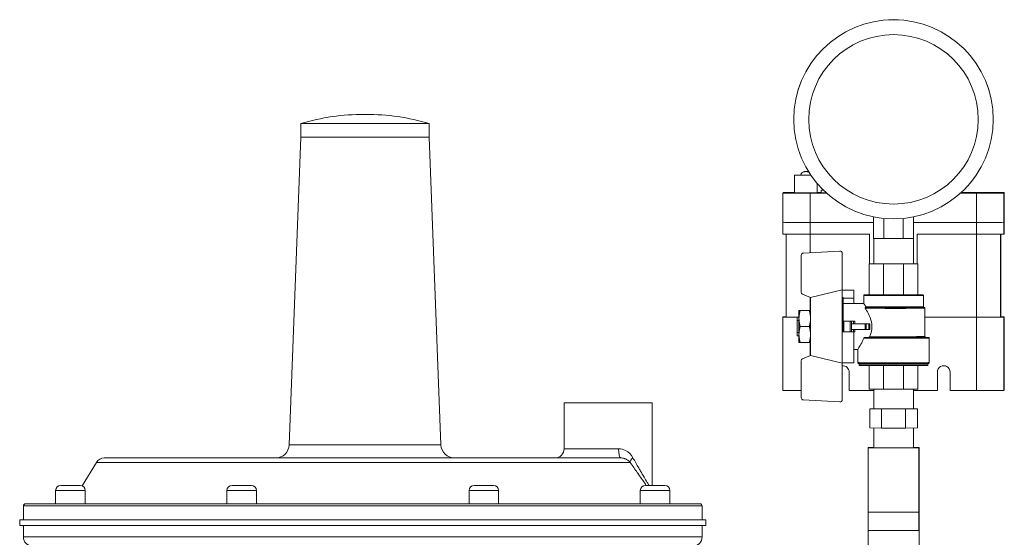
# Model space of a CAD drawing. Extents: x 0 to 796, y 0 to 496.
# Tile 21 of 222: x 93.36 to 106.1, y 311.46 to 318.17. Entities that reach past the tile are written whole.
import ezdxf

# ---------------------------------------------------------------- set-up
doc = ezdxf.new("R2010")
doc.units = 0
doc.header["$LTSCALE"] = 12
doc.header["$MEASUREMENT"] = 0
doc.layers.get('0').update_dxf_attribs({"linetype": 'CONTINUOUS'})
doc.layers.add('X', color=1, linetype='CONTINUOUS')

# ---------------------------------------------------------------- blocks, each defined once
blk = doc.blocks.new('GASTRAIN')
at = {"layer": 'X', "lineweight": 13}
for p, q in [((51.515, 296.202), (51.497, 296.202)), ((50.675, 296.084), (52.336, 296.084)), ((50.675, 295.906), (50.675, 296.084)), ((52.336, 295.906), (52.336, 296.084)), ((57.053, 296.137), (57.053, 296.138)), ((59.633, 296.137), (59.633, 296.138)), ((50.675, 295.906), (50.525, 291.924)), ((52.336, 295.906), (50.675, 295.906)), ((52.336, 295.906), (52.487, 291.924)), ((57.063, 295.185), (57.063, 295.416)), ((57.355, 295.185), (57.355, 295.308)), ((56.915, 295.188), (56.911, 295.183)), ((56.911, 295.183), (56.911, 294.804)), ((57.266, 295.183), (57.266, 294.803)), ((57.266, 295.183), (57.475, 295.183)), ((57.408, 295.189), (57.355, 295.189)), ((57.408, 295.185), (57.408, 295.221)), ((59.211, 295.183), (59.415, 295.183)), ((59.421, 295.189), (59.218, 295.189)), ((59.415, 295.183), (59.415, 294.803)), ((59.772, 295.183), (59.776, 295.188)), ((59.772, 295.183), (59.772, 294.804)), ((59.776, 295.188), (59.776, 294.808)), ((59.776, 295.188), (59.776, 294.808)), ((56.911, 294.804), (56.911, 294.652)), ((57.266, 294.803), (58.086, 294.803)), ((57.266, 294.803), (57.266, 294.651)), ((57.266, 294.803), (58.086, 294.803)), ((58.086, 294.873), (58.086, 294.593)), ((58.219, 294.853), (58.219, 294.593)), ((58.468, 294.853), (58.468, 294.593)), ((58.601, 294.873), (58.601, 294.593)), ((58.601, 294.803), (59.415, 294.803)), ((58.601, 294.803), (59.415, 294.803)), ((59.415, 294.803), (59.415, 294.651)), ((59.772, 294.804), (59.776, 294.808)), ((59.772, 294.804), (59.776, 294.808)), ((59.772, 294.804), (59.772, 294.652)), ((59.776, 294.808), (59.776, 294.656)), ((59.776, 294.808), (59.776, 294.656)), ((56.953, 294.652), (56.953, 293.576)), ((57.266, 294.651), (57.266, 294.411)), ((57.266, 294.651), (58.033, 294.651)), ((58.033, 294.651), (58.033, 294.267)), ((58.647, 294.651), (58.647, 294.267)), ((58.647, 294.651), (58.647, 294.267)), ((58.647, 294.651), (59.415, 294.651)), ((59.415, 294.651), (59.415, 293.576)), ((59.729, 294.652), (59.729, 293.576)), ((59.733, 294.652), (59.733, 293.581)), ((59.733, 294.652), (59.733, 293.581)), ((59.772, 294.652), (59.776, 294.656)), ((58.087, 294.593), (58.087, 294.267)), ((58.219, 294.593), (58.468, 294.593)), ((58.6, 294.593), (58.6, 294.267)), ((57.649, 294.432), (57.176, 294.406)), ((57.176, 294.406), (57.649, 294.432)), ((57.176, 294.406), (57.176, 294.406)), ((57.649, 294.432), (57.649, 294.432)), ((57.68, 293.929), (57.68, 294.403)), ((57.68, 294.403), (57.68, 294.403)), ((57.148, 294.376), (57.148, 294.377)), ((57.148, 294.376), (57.148, 293.9)), ((58.087, 294.267), (58.028, 294.267)), ((58.028, 294.267), (58.213, 294.266)), ((58.028, 293.865), (58.028, 294.267)), ((58.028, 294.267), (58.028, 294.267)), ((58.213, 294.266), (58.474, 294.266)), ((58.213, 293.865), (58.213, 294.266)), ((58.474, 294.266), (58.659, 294.267)), ((58.474, 293.865), (58.474, 294.266)), ((58.659, 294.267), (58.6, 294.267)), ((58.659, 294.267), (58.659, 294.267)), ((58.659, 293.865), (58.659, 294.267)), ((57.269, 293.83), (57.68, 293.929)), ((57.68, 293.929), (57.68, 293.384)), ((57.68, 293.925), (57.831, 293.925)), ((57.831, 293.925), (57.831, 293.823)), ((57.166, 293.873), (57.269, 293.83)), ((57.266, 293.831), (57.266, 293.663)), ((57.269, 293.83), (57.269, 293.08)), ((57.692, 293.83), (57.68, 293.83)), ((57.692, 293.83), (57.692, 293.384)), ((57.831, 293.823), (57.692, 293.823)), ((57.831, 293.823), (57.831, 293.752)), ((57.957, 293.752), (57.957, 293.856)), ((58.213, 293.865), (58.028, 293.865)), ((58.474, 293.865), (58.213, 293.865)), ((58.659, 293.865), (58.474, 293.865)), ((58.73, 293.71), (58.73, 293.856)), ((57.12, 293.663), (57.12, 293.559)), ((57.135, 293.663), (57.254, 293.663)), ((57.135, 293.663), (57.254, 293.663)), ((57.692, 293.752), (57.957, 293.752)), ((57.984, 293.7), (57.982, 293.7)), ((58.75, 293.324), (58.75, 293.691)), ((56.911, 293.576), (56.915, 293.581)), ((56.911, 292.645), (56.911, 293.576)), ((57.097, 293.574), (57.097, 293.533)), ((57.12, 293.574), (57.097, 293.574)), ((57.097, 293.377), (57.097, 293.533)), ((57.097, 293.533), (57.12, 293.533)), ((57.12, 293.559), (57.12, 293.351)), ((57.841, 293.525), (57.7, 293.525)), ((57.7, 293.525), (57.7, 293.524)), ((57.7, 293.524), (57.784, 293.524)), ((57.7, 293.384), (57.7, 293.524)), ((57.784, 293.384), (57.784, 293.524)), ((57.798, 293.524), (57.827, 293.525)), ((57.798, 293.49), (57.798, 293.524)), ((57.827, 293.49), (57.827, 293.525)), ((57.841, 293.49), (57.841, 293.525)), ((58.75, 293.576), (59.415, 293.576)), ((59.415, 293.576), (58.75, 293.576)), ((59.415, 292.626), (59.415, 293.576)), ((59.729, 293.576), (59.733, 293.581)), ((59.776, 293.581), (59.772, 293.576)), ((59.772, 292.646), (59.772, 293.576)), ((59.776, 292.65), (59.776, 293.581)), ((59.776, 292.65), (59.776, 293.581)), ((57.12, 293.377), (57.097, 293.377)), ((57.097, 293.377), (57.097, 293.336)), ((57.135, 293.455), (57.254, 293.455)), ((57.692, 293.384), (57.68, 293.384)), ((57.831, 293.384), (57.68, 293.384)), ((57.68, 293.384), (57.68, 292.985)), ((57.692, 293.384), (57.7, 293.384)), ((57.784, 293.384), (57.7, 293.384)), ((57.798, 293.49), (57.976, 293.49)), ((57.798, 293.418), (57.798, 293.49)), ((57.798, 293.49), (57.827, 293.49)), ((57.976, 293.418), (57.798, 293.418)), ((57.798, 293.384), (57.798, 293.418)), ((57.827, 293.384), (57.798, 293.384)), ((57.813, 293.384), (57.831, 293.384)), ((57.827, 293.384), (57.827, 293.418)), ((57.831, 293.384), (57.831, 293.384)), ((57.831, 293.384), (57.831, 292.985)), ((58.037, 293.49), (57.841, 293.49)), ((57.841, 293.384), (57.841, 293.418)), ((57.976, 293.418), (57.976, 293.49)), ((57.989, 293.49), (58.023, 293.49)), ((57.989, 293.418), (57.989, 293.49)), ((58.023, 293.418), (57.989, 293.418)), ((58.023, 293.418), (58.023, 293.49)), ((58.037, 293.454), (58.037, 293.49)), ((58.037, 293.418), (58.037, 293.454)), ((57.12, 293.336), (57.097, 293.336)), ((57.12, 293.351), (57.12, 293.247)), ((57.135, 293.247), (57.254, 293.247)), ((57.266, 293.079), (57.266, 293.247)), ((58.018, 293.314), (57.974, 293.314)), ((58.805, 292.987), (58.805, 293.305)), ((57.831, 293.158), (57.881, 293.158)), ((57.881, 292.987), (57.881, 293.158)), ((59.772, 293.162), (59.775, 293.165)), ((59.772, 292.68), (59.772, 293.162)), ((59.775, 293.165), (59.776, 292.684)), ((57.148, 293.01), (57.148, 292.533)), ((57.148, 293.01), (57.148, 293.01)), ((57.269, 293.08), (57.166, 293.037)), ((57.166, 293.037), (57.269, 293.08)), ((57.166, 293.037), (57.166, 293.037)), ((57.68, 292.98), (57.269, 293.08)), ((57.269, 293.08), (57.269, 293.08)), ((57.269, 293.08), (57.68, 292.98)), ((57.68, 292.985), (57.831, 292.985)), ((57.68, 292.985), (57.68, 292.98)), ((57.68, 292.507), (57.68, 292.98)), ((57.68, 292.98), (57.68, 292.98)), ((57.77, 292.864), (57.77, 292.626)), ((57.9, 292.977), (57.9, 292.958)), ((58.028, 292.948), (58.028, 292.643)), ((58.213, 292.948), (58.213, 292.642)), ((58.474, 292.948), (58.474, 292.642)), ((58.659, 292.948), (58.659, 292.643)), ((58.787, 292.977), (58.787, 292.958)), ((58.911, 292.626), (58.911, 292.864)), ((58.911, 292.864), (58.911, 292.627)), ((58.911, 292.864), (58.911, 292.864)), ((59.076, 292.864), (59.076, 292.626)), ((58.087, 292.626), (57.77, 292.626)), ((58.213, 292.642), (58.028, 292.643)), ((58.087, 292.388), (58.087, 292.643)), ((58.474, 292.642), (58.213, 292.642)), ((58.659, 292.643), (58.474, 292.642)), ((58.6, 292.388), (58.6, 292.643)), ((58.911, 292.626), (58.6, 292.626)), ((58.911, 292.627), (58.911, 292.626)), ((59.415, 292.626), (59.076, 292.626)), ((59.77, 292.632), (59.77, 292.632)), ((59.776, 292.684), (59.772, 292.684)), ((57.176, 292.504), (57.649, 292.478)), ((54.081, 292.465), (55.22, 292.465)), ((54.081, 291.872), (54.081, 292.465)), ((55.22, 291.397), (55.22, 292.465)), ((58.087, 292.391), (58.035, 292.391)), ((58.035, 292.388), (58.035, 292.391)), ((58.035, 292.391), (58.087, 292.391)), ((58.188, 292.387), (58.035, 292.388)), ((58.035, 292.141), (58.035, 292.388)), ((58.035, 292.388), (58.087, 292.388)), ((58.497, 292.387), (58.188, 292.387)), ((58.188, 292.14), (58.188, 292.387)), ((58.652, 292.388), (58.497, 292.387)), ((58.497, 292.14), (58.497, 292.387)), ((58.6, 292.391), (58.652, 292.391)), ((58.652, 292.391), (58.6, 292.391)), ((58.6, 292.388), (58.652, 292.388)), ((58.652, 292.388), (58.652, 292.391)), ((58.652, 292.141), (58.652, 292.388)), ((58.035, 292.141), (58.188, 292.14)), ((58.087, 292.141), (58.087, 291.885)), ((58.188, 292.14), (58.497, 292.14)), ((58.497, 292.14), (58.652, 292.141)), ((58.6, 292.141), (58.6, 291.885)), ((50.525, 291.924), (52.487, 291.924)), ((54.081, 291.872), (54.785, 291.872)), ((58.087, 291.89), (58.013, 291.89)), ((58.013, 291.89), (58.013, 291.888)), ((58.013, 291.888), (58.087, 291.888)), ((58.013, 291.888), (58.013, 291.478)), ((58.014, 291.885), (58.014, 291.886)), ((58.014, 291.886), (58.087, 291.886)), ((58.014, 291.885), (58.014, 291.049)), ((58.672, 291.885), (58.014, 291.885)), ((58.673, 291.89), (58.6, 291.89)), ((58.6, 291.888), (58.673, 291.888)), ((58.6, 291.886), (58.672, 291.886)), ((58.672, 291.886), (58.672, 291.885)), ((58.672, 291.049), (58.672, 291.885)), ((58.673, 291.888), (58.673, 291.89)), ((58.673, 291.888), (58.673, 291.478)), ((54.813, 291.753), (48.132, 291.753)), ((48.03, 291.695), (47.847, 291.391)), ((54.937, 291.695), (48.03, 291.695)), ((58.013, 291.478), (58.014, 291.478)), ((58.013, 291.478), (58.013, 291.477)), ((58.013, 291.477), (58.014, 291.477)), ((58.013, 290.814), (58.013, 291.477)), ((58.672, 291.478), (58.673, 291.478)), ((58.672, 291.477), (58.673, 291.477)), ((58.673, 291.478), (58.673, 291.477)), ((58.673, 291.477), (58.673, 290.814)), ((47.569, 291.397), (47.819, 291.397)), ((49.785, 291.397), (50.034, 291.397)), ((52.918, 291.397), (53.167, 291.397)), ((55.133, 291.397), (55.383, 291.397)), ((47.886, 291.33), (47.503, 291.33)), ((47.503, 291.16), (47.503, 291.33)), ((47.886, 291.16), (47.886, 291.33)), ((50.101, 291.33), (49.718, 291.33)), ((49.718, 291.16), (49.718, 291.33)), ((50.101, 291.16), (50.101, 291.33)), ((53.234, 291.33), (52.851, 291.33)), ((52.851, 291.16), (52.851, 291.33)), ((53.234, 291.16), (53.234, 291.33)), ((55.449, 291.33), (55.067, 291.33)), ((55.067, 291.16), (55.067, 291.33)), ((55.449, 291.16), (55.449, 291.33)), ((55.866, 291.131), (47.086, 291.131)), ((47.086, 291.131), (47.086, 290.952)), ((47.114, 291.16), (55.838, 291.16)), ((55.866, 291.131), (55.866, 290.952)), ((55.915, 290.952), (47.038, 290.952)), ((47.038, 290.952), (47.038, 290.878)), ((55.915, 290.952), (55.915, 290.878)), ((58.672, 291.049), (58.014, 291.049)), ((58.014, 290.812), (58.014, 291.049)), ((58.672, 291.049), (58.672, 290.812)), ((55.915, 290.878), (47.038, 290.878)), ((47.086, 290.878), (47.086, 290.73)), ((55.866, 290.878), (55.866, 290.73)), ((47.086, 290.73), (55.866, 290.73)), ((58.014, 290.814), (58.013, 290.814)), ((58.013, 290.814), (58.013, 290.405)), ((58.014, 290.812), (58.672, 290.812)), ((58.673, 290.814), (58.672, 290.814)), ((58.673, 290.814), (58.673, 290.405))]:
    blk.add_line(p, q, dxfattribs=at)
for centre, radius, start, end in [((51.497, 293.297), 2.905, 90, 106.4331), ((51.515, 293.297), 2.905, 73.5669, 90), ((51.515, 293.297), 2.905, 73.5669, 90), ((50.347, 291.931), 0.178, 270, 357.8402), ((52.664, 291.931), 0.178, 182.1598, 270), ((53.962, 291.872), 0.119, 270, 360), ((48.132, 291.634), 0.119, 90, 149.0362), ((47.569, 291.33), 0.0664, 90, 180), ((47.819, 291.33), 0.0664, 360, 90), ((49.785, 291.33), 0.0664, 90, 180), ((50.034, 291.33), 0.0664, 360, 90), ((52.918, 291.33), 0.0664, 90, 180), ((53.167, 291.33), 0.0664, 360, 90), ((55.133, 291.33), 0.0664, 90, 180), ((55.383, 291.33), 0.0664, 360, 90), ((47.114, 291.131), 0.0285, 90, 180), ((55.838, 291.131), 0.0285, 0, 90), ((47.205, 290.73), 0.119, 180, 270), ((55.748, 290.73), 0.119, 270, 0)]:
    blk.add_arc(centre, radius, start, end, dxfattribs=at)
at = {"layer": 'X', "lineweight": 13, "extrusion": (0, 0, -1)}
for centre, major_axis, ratio, start_param, end_param in [((58.343, 296.138), (-1.29, 0), 0.999998, 0, 1.570796), ((58.343, 296.137), (-1.29, 0), 0.999998, -4.712389, 1.570796), ((58.343, 296.138), (1.29, 0), 0.999998, -1.570796, 0), ((58.343, 296.137), (-1.097, 0), 0.999998, -4.712389, 1.570796), ((58.343, 296.137), (1.097, 0), 0.999998, 0.000057, 3.141536), ((57.209, 295.416), (-0.146, 0), 0.002092, 0.002092, 1.085335), ((57.209, 295.416), (-0.146, 0), 0.002092, -2.031126, 0.002092), ((57.209, 295.416), (-0.1, 0), 0.002092, 0.002092, 0.82107), ((57.209, 295.416), (-0.1, 0), 0.002092, -2.275356, 0.002092), ((57.199, 295.4), (-0.0598, 0), 0.999998, 0.254134, 1.570796), ((57.209, 295.185), (0.146, 0), 0.002092, 0, 3.141593), ((57.98, 295.221), (-0.572, 0), 0.002092, -0.310768, 0.306547), ((57.98, 295.185), (-0.572, 0), 0.002092, -0.483373, 0), ((57.178, 294.377), (-0.0294, 0), 0.999998, 0, 1.515051), ((57.65, 294.403), (0.0294, 0), 0.999998, -1.626542, 0), ((58.343, 294.267), (-0.256, 0), 0.002092, -1.570796, 0), ((58.343, 294.267), (0.256, 0), 0.002092, 0, 1.570796), ((58.343, 293.866), (0.377, 0), 0.002092, -0.578047, 3.719639), ((58.343, 293.7), (0.398, 0), 0.002092, -0.870569, 2.709157), ((58.343, 293.71), (0.386, 0), 0.002092, 0, 2.737871), ((58.343, 293.7), (0.398, 0), 0.002092, -2.676723, -2.271023), ((57.267, 293.576), (-0.356, 0), 0.002092, -1.145755, 0.002092), ((57.271, 293.581), (-0.356, 0), 0.002092, 0.002092, 0.466487), ((57.841, 293.525), (-0.0142, 0), 0.002092, 0.224867, 1.570796), ((59.416, 293.576), (0.356, 0), 0.002092, 0.002092, 1.572888), ((59.42, 293.581), (0.356, 0), 0.002092, -0.493831, 0.002092), ((57.784, 293.384), (0.0142, 0), 0.002092, 0.224867, 1.570796), ((57.841, 293.49), (-0.0142, 0), 0.002092, 0.224867, 1.570796), ((57.976, 293.418), (0.0142, 0), 0.002092, 0.278216, 1.570796), ((58.037, 293.49), (-0.0142, 0), 0.002092, 0.278216, 1.570796), ((58.343, 293.314), (0.452, 0), 0.002092, -0.414196, 2.526487), ((58.343, 293.324), (0.407, 0), 0.002092, 0, 2.430069), ((57.178, 293.01), (-0.0294, 0), 0.999998, 0, 1.175446), ((57.687, 292.864), (0.0584, -0.0584), 0.999996, -2.446533, -0.785397), ((58.343, 292.987), (0.462, 0), 0.002092, 0, 3.141593), ((58.343, 292.958), (-0.444, 0), 0.002092, -1.570796, 0), ((58.343, 292.958), (0.444, 0), 0.002092, 0, 1.570796), ((58.993, 292.864), (-0.0584, 0.0584), 0.999996, -0.785397, 2.356196), ((57.267, 292.627), (-0.356, 0), 0.002092, -1.231994, -0.177263), ((59.416, 292.627), (0.356, 0), 0.002092, 0.181447, 1.572888), ((59.771, 292.746), (0, -0.119), 0.002092, -0.984886, -0.566817), ((59.776, 292.75), (0, 0.119), 0.002092, -2.578959, -2.160891), ((58.343, 292.388), (0.256, 0), 0.002092, 0, 3.141593)]:
    blk.add_ellipse(centre, major_axis=major_axis, ratio=ratio, start_param=start_param, end_param=end_param, dxfattribs=at)
blk.add_ellipse((57.209, 295.46), major_axis=(-0.0104, 0), ratio=0.002092, dxfattribs=at)
at = {"layer": 'X', "lineweight": 13}
for centre, major_axis, ratio, start_param, end_param in [((57.267, 295.183), (-0.356, 0), 0.002092, -0.002092, 1.568704), ((57.271, 295.188), (-0.356, 0), 0.002092, -0.946599, -0.002092), ((59.416, 295.183), (0.356, 0), 0.002092, -1.572888, -0.002092), ((59.42, 295.188), (0.356, 0), 0.002092, -0.002092, 1.568704), ((57.267, 294.804), (-0.356, 0), 0.002092, 0, 1.568704), ((57.267, 294.804), (-0.356, 0), 0.002092, 0, 1.568704), ((59.416, 294.804), (0.356, 0), 0.002092, -1.572888, -0.002092), ((59.416, 294.804), (0.356, 0), 0.002092, -1.572888, -0.002092), ((57.267, 294.652), (-0.356, 0), 0.002092, 0, 1.568704), ((59.416, 294.652), (0.356, 0), 0.002092, -1.572888, -0.002092), ((58.343, 294.594), (0.286, 0), 0.002092, -2.691329, -2.02106), ((58.343, 294.594), (0.286, 0), 0.002092, -1.120532, -0.450264), ((57.178, 294.376), (-0.0294, 0), 0.999998, -1.515051, 0), ((57.65, 294.403), (0.0294, 0), 0.999998, 0, 1.626542), ((57.178, 293.9), (-0.0294, 0), 0.999998, 0, 1.175446), ((58.343, 293.856), (-0.386, 0), 0.002092, 0, 3.141593), ((58.343, 293.691), (0.407, 0), 0.002092, -2.684115, 0), ((58.343, 293.7), (0.396, 0), 0.002092, -2.706942, 0.866521), ((58.343, 293.7), (-0.396, 0), 0.002092, -0.866521, -0.455111), ((57.267, 293.576), (-0.313, 0), 0.002092, 0, 1.083419), ((57.784, 293.524), (0.0142, 0), 0.002092, -1.570796, -0.224867), ((59.416, 293.576), (0.313, 0), 0.002092, -1.572888, -0.002092), ((57.841, 293.384), (-0.0142, 0), 0.002092, -1.570796, -0.224867), ((57.976, 293.49), (0.0142, 0), 0.002092, -1.570796, -0.278216), ((58.037, 293.418), (-0.0142, 0), 0.002092, -1.570796, -0.278216), ((58.343, 293.305), (0.462, 0), 0.002092, -2.554924, 0), ((58.343, 293.314), (0.417, 0), 0.002092, -2.464748, 0.068476), ((57.178, 293.01), (-0.0294, 0), 0.999998, -1.175446, 0), ((58.994, 292.864), (-0.0584, 0.0584), 0.999996, 0.002619, 0.785397), ((57.178, 292.533), (-0.0294, 0), 0.999998, 0, 1.515051), ((57.65, 292.507), (0.0294, 0), 0.999998, -1.626542, 0), ((54.813, 291.872), (0, -0.119), 0.235422, -1.570796, 0)]:
    blk.add_ellipse(centre, major_axis=major_axis, ratio=ratio, start_param=start_param, end_param=end_param, dxfattribs=at)
for points, knots in [([(57.141, 295.415), (57.141, 295.417), (57.142, 295.418), (57.144, 295.426), (57.147, 295.431), (57.155, 295.441), (57.159, 295.446), (57.17, 295.453), (57.176, 295.456), (57.185, 295.459), (57.188, 295.459), (57.193, 295.46), (57.194, 295.46), (57.196, 295.46), (57.196, 295.46), (57.197, 295.46), (57.197, 295.46), (57.197, 295.46), (57.197, 295.46), (57.198, 295.46), (57.198, 295.46), (57.198, 295.46), (57.198, 295.46), (57.199, 295.46), (57.199, 295.46), (57.201, 295.46), (57.201, 295.46), (57.203, 295.46), (57.204, 295.46), (57.206, 295.46), (57.207, 295.46), (57.21, 295.46), (57.211, 295.46), (57.213, 295.46), (57.214, 295.46), (57.216, 295.46), (57.217, 295.46), (57.218, 295.46), (57.219, 295.46), (57.22, 295.46), (57.22, 295.46), (57.22, 295.46), (57.22, 295.46), (57.22, 295.46), (57.221, 295.46), (57.221, 295.46), (57.222, 295.46), (57.222, 295.46), (57.222, 295.46), (57.224, 295.46), (57.224, 295.46), (57.228, 295.46), (57.23, 295.459), (57.238, 295.458), (57.244, 295.455), (57.25, 295.452), (57.25, 295.452), (57.25, 295.452)], [0.0151219, 0.0151219, 0.0151219, 0.0151219, 0.0193938, 0.0193938, 0.0384364, 0.0384364, 0.0574915, 0.0574915, 0.0765462, 0.0765462, 0.0859804, 0.0859804, 0.0904415, 0.0904415, 0.0915418, 0.0915418, 0.0921091, 0.0921091, 0.0926176, 0.0926176, 0.0935953, 0.0935953, 0.0945537, 0.0945537, 0.0974283, 0.0974283, 0.1006212, 0.1006212, 0.1043436, 0.1043436, 0.1078026, 0.1078026, 0.1112162, 0.1112162, 0.1146252, 0.1146252, 0.1180607, 0.1180607, 0.121605, 0.121605, 0.1227338, 0.1227338, 0.1235821, 0.1235821, 0.1244431, 0.1244431, 0.125417, 0.125417, 0.1263763, 0.1263763, 0.1288556, 0.1288556, 0.1362967, 0.1362967, 0.154172, 0.154172, 0.1555806, 0.1555806, 0.1555806, 0.1555806]), ([(57.957, 293.856), (57.957, 293.857), (57.957, 293.858), (57.958, 293.86), (57.958, 293.861), (57.959, 293.863), (57.96, 293.863), (57.961, 293.864), (57.962, 293.864), (57.962, 293.865), (57.963, 293.865), (57.963, 293.865), (57.964, 293.865), (57.964, 293.865), (57.964, 293.865), (57.965, 293.865), (57.965, 293.865), (57.965, 293.865), (57.965, 293.865), (57.966, 293.866), (57.966, 293.866), (57.966, 293.866), (57.967, 293.866), (57.969, 293.866), (57.971, 293.866), (57.983, 293.866), (57.999, 293.866), (58.024, 293.866), (58.026, 293.866), (58.028, 293.866)], [0, 0, 0, 0, 0.0031058, 0.0031058, 0.0061476, 0.0061476, 0.009181, 0.009181, 0.0105911, 0.0105911, 0.0117328, 0.0117328, 0.0125542, 0.0125542, 0.0138885, 0.0138885, 0.0152838, 0.0152838, 0.017564, 0.017564, 0.0228033, 0.0228033, 0.0385004, 0.0385004, 0.0856667, 0.0856667, 0.2163798, 0.2163798, 0.2276378, 0.2276378, 0.2276378, 0.2276378]), ([(58.659, 293.866), (58.674, 293.866), (58.687, 293.866), (58.711, 293.866), (58.717, 293.866), (58.721, 293.866), (58.721, 293.866), (58.721, 293.865), (58.722, 293.865), (58.722, 293.865), (58.722, 293.865), (58.723, 293.865), (58.723, 293.865), (58.724, 293.865), (58.725, 293.864), (58.726, 293.864), (58.726, 293.863), (58.727, 293.862), (58.728, 293.862), (58.729, 293.86), (58.729, 293.859), (58.73, 293.858), (58.73, 293.857), (58.73, 293.856)], [0.9726105, 0.9726105, 0.9726105, 0.9726105, 1.0571003, 1.0571003, 1.1772277, 1.1772277, 1.1838374, 1.1838374, 1.1858072, 1.1858072, 1.1873561, 1.1873561, 1.1888727, 1.1888727, 1.1902273, 1.1902273, 1.1921825, 1.1921825, 1.1948358, 1.1948358, 1.1978242, 1.1978242, 1.2000843, 1.2000843, 1.2000843, 1.2000843]), ([(57.957, 293.752), (57.957, 293.752), (57.963, 293.743), (57.979, 293.722), (57.983, 293.716), (57.988, 293.71)], [1.206509, 1.206509, 1.206509, 1.206509, 1.5044483, 1.5044483, 1.6062447, 1.6062447, 1.6062447, 1.6062447]), ([(57.982, 293.7), (57.982, 293.7), (57.982, 293.7), (57.981, 293.7), (57.981, 293.7), (57.979, 293.7), (57.979, 293.699), (57.978, 293.699), (57.977, 293.698), (57.977, 293.697), (57.976, 293.696), (57.976, 293.694), (57.977, 293.692), (57.978, 293.691)], [-0.06280705, -0.06280705, -0.06280705, -0.06280705, -0.06166926, -0.06166926, -0.05464644, -0.05464644, -0.04735575, -0.04735575, -0.03778261, -0.03778261, -0.02318456, -0.02318456, 0, 0, 0, 0]), ([(57.978, 293.691), (57.983, 293.682), (57.989, 293.673), (58.01, 293.639), (58.027, 293.606), (58.055, 293.534), (58.064, 293.494), (58.064, 293.415), (58.055, 293.375), (58.039, 293.333), (58.037, 293.328), (58.035, 293.323)], [1.681772, 1.681772, 1.681772, 1.681772, 1.788454, 1.788454, 2.090108, 2.090108, 2.391762, 2.391762, 2.693417, 2.693417, 2.738217, 2.738217, 2.738217, 2.738217]), ([(57.988, 293.71), (57.989, 293.708), (57.99, 293.706), (57.99, 293.704), (57.99, 293.703), (57.989, 293.702), (57.989, 293.701), (57.988, 293.701), (57.987, 293.701), (57.986, 293.7), (57.986, 293.7), (57.985, 293.7), (57.985, 293.7), (57.984, 293.7)], [0.16193627, 0.16193627, 0.16193627, 0.16193627, 0.18999427, 0.18999427, 0.20854509, 0.20854509, 0.22069775, 0.22069775, 0.22973114, 0.22973114, 0.23832303, 0.23832303, 0.24168523, 0.24168523, 0.24168523, 0.24168523]), ([(58.73, 293.71), (58.73, 293.709), (58.73, 293.708), (58.73, 293.706), (58.731, 293.705), (58.732, 293.703), (58.733, 293.703), (58.734, 293.702), (58.734, 293.702), (58.735, 293.701), (58.735, 293.701), (58.736, 293.701), (58.736, 293.701), (58.737, 293.701), (58.737, 293.701), (58.737, 293.701), (58.737, 293.701), (58.738, 293.7), (58.738, 293.7), (58.738, 293.7), (58.738, 293.7), (58.738, 293.7), (58.738, 293.7), (58.738, 293.7)], [0, 0, 0, 0, 0.00310691, 0.00310691, 0.00614948, 0.00614948, 0.00918213, 0.00918213, 0.01058327, 0.01058327, 0.01170519, 0.01170519, 0.01251468, 0.01251468, 0.01384347, 0.01384347, 0.01523172, 0.01523172, 0.0174458, 0.0174458, 0.0221952, 0.0221952, 0.02478388, 0.02478388, 0.02478388, 0.02478388]), ([(58.738, 293.7), (58.739, 293.7), (58.74, 293.7), (58.741, 293.7), (58.741, 293.7), (58.742, 293.7), (58.742, 293.7), (58.742, 293.7), (58.742, 293.7), (58.743, 293.7), (58.743, 293.7), (58.744, 293.7), (58.744, 293.7), (58.745, 293.699), (58.746, 293.699), (58.747, 293.698), (58.748, 293.698), (58.749, 293.696), (58.75, 293.695), (58.75, 293.693), (58.75, 293.692), (58.75, 293.691)], [1.02091189, 1.02091189, 1.02091189, 1.02091189, 1.04542574, 1.04542574, 1.05969707, 1.05969707, 1.06683466, 1.06683466, 1.06889427, 1.06889427, 1.07050162, 1.07050162, 1.07212492, 1.07212492, 1.07373448, 1.07373448, 1.07697951, 1.07697951, 1.08005171, 1.08005171, 1.08351506, 1.08351506, 1.08351506, 1.08351506]), ([(57.959, 293.304), (57.95, 293.282), (57.941, 293.262), (57.919, 293.219), (57.905, 293.197), (57.887, 293.166), (57.882, 293.158), (57.881, 293.158)], [2.7516748, 2.7516748, 2.7516748, 2.7516748, 2.9477593, 2.9477593, 3.2409238, 3.2409238, 3.5325125, 3.5325125, 3.5325125, 3.5325125]), ([(57.974, 293.314), (57.973, 293.314), (57.973, 293.313), (57.97, 293.313), (57.968, 293.313), (57.964, 293.311), (57.963, 293.309), (57.96, 293.307), (57.959, 293.305), (57.959, 293.304)], [-0.04903335, -0.04903335, -0.04903335, -0.04903335, -0.04473119, -0.04473119, -0.02893713, -0.02893713, -0.01294389, -0.01294389, 0, 0, 0, 0]), ([(58.035, 293.323), (58.035, 293.322), (58.034, 293.322), (58.033, 293.32), (58.032, 293.318), (58.028, 293.316), (58.026, 293.315), (58.022, 293.314), (58.02, 293.314), (58.018, 293.314)], [0.09452993, 0.09452993, 0.09452993, 0.09452993, 0.10048071, 0.10048071, 0.11402941, 0.11402941, 0.13092784, 0.13092784, 0.14167634, 0.14167634, 0.14167634, 0.14167634]), ([(58.75, 293.324), (58.75, 293.323), (58.751, 293.321), (58.751, 293.32), (58.752, 293.319), (58.753, 293.317), (58.754, 293.316), (58.755, 293.316), (58.755, 293.315), (58.756, 293.315), (58.756, 293.315), (58.757, 293.315), (58.757, 293.314), (58.758, 293.314), (58.758, 293.314), (58.758, 293.314), (58.759, 293.314), (58.759, 293.314), (58.759, 293.314), (58.759, 293.314), (58.759, 293.314), (58.759, 293.314)], [0, 0, 0, 0, 0.00310941, 0.00310941, 0.0061542, 0.0061542, 0.00918779, 0.00918779, 0.01058183, 0.01058183, 0.01169142, 0.01169142, 0.01333617, 0.01333617, 0.01466861, 0.01466861, 0.01651556, 0.01651556, 0.02007492, 0.02007492, 0.02517345, 0.02517345, 0.02517345, 0.02517345]), ([(58.757, 293.314), (58.765, 293.314), (58.772, 293.314), (58.784, 293.314), (58.788, 293.314), (58.793, 293.314), (58.794, 293.314), (58.795, 293.314), (58.796, 293.314), (58.796, 293.314), (58.796, 293.314), (58.797, 293.314), (58.797, 293.314), (58.797, 293.314), (58.798, 293.314), (58.798, 293.314), (58.798, 293.314), (58.799, 293.313), (58.8, 293.313), (58.801, 293.313), (58.801, 293.312), (58.802, 293.312), (58.802, 293.311), (58.803, 293.31), (58.804, 293.309), (58.805, 293.307), (58.805, 293.306), (58.805, 293.305)], [0.9512428, 0.9512428, 0.9512428, 0.9512428, 1.0115188, 1.0115188, 1.0756368, 1.0756368, 1.1076149, 1.1076149, 1.1233802, 1.1233802, 1.1312569, 1.1312569, 1.1334723, 1.1334723, 1.1352968, 1.1352968, 1.1362063, 1.1362063, 1.138051, 1.138051, 1.1398758, 1.1398758, 1.1416952, 1.1416952, 1.144855, 1.144855, 1.1484439, 1.1484439, 1.1484439, 1.1484439]), ([(58.805, 292.987), (58.805, 292.986), (58.805, 292.984), (58.804, 292.983), (58.804, 292.982), (58.803, 292.98), (58.802, 292.979), (58.801, 292.979), (58.8, 292.978), (58.8, 292.978), (58.799, 292.978), (58.799, 292.978), (58.798, 292.977), (58.798, 292.977), (58.798, 292.977), (58.797, 292.977), (58.797, 292.977), (58.797, 292.977), (58.796, 292.977), (58.796, 292.977), (58.796, 292.977), (58.794, 292.977), (58.793, 292.977), (58.786, 292.977), (58.776, 292.977), (58.743, 292.977), (58.717, 292.977), (58.653, 292.976), (58.615, 292.976), (58.533, 292.976), (58.487, 292.976), (58.393, 292.976), (58.344, 292.976), (58.248, 292.976), (58.201, 292.976), (58.113, 292.976), (58.072, 292.976), (58.001, 292.976), (57.971, 292.977), (57.924, 292.977), (57.908, 292.977), (57.896, 292.977), (57.894, 292.977), (57.892, 292.977), (57.891, 292.977), (57.891, 292.977), (57.891, 292.977), (57.89, 292.977), (57.89, 292.977), (57.889, 292.977), (57.889, 292.977), (57.888, 292.978), (57.888, 292.978), (57.887, 292.978), (57.886, 292.978), (57.885, 292.979), (57.885, 292.979), (57.884, 292.98), (57.883, 292.981), (57.882, 292.983), (57.882, 292.984), (57.882, 292.985), (57.881, 292.986), (57.881, 292.987)], [0, 0, 0, 0, 0.003115, 0.003115, 0.006165, 0.006165, 0.009203, 0.009203, 0.010588, 0.010588, 0.011688, 0.011688, 0.013363, 0.013363, 0.014797, 0.014797, 0.016861, 0.016861, 0.021081, 0.021081, 0.033721, 0.033721, 0.07165, 0.07165, 0.186278, 0.186278, 0.332626, 0.332626, 0.476776, 0.476776, 0.620925, 0.620925, 0.765061, 0.765061, 0.909194, 0.909194, 1.053328, 1.053328, 1.197471, 1.197471, 1.341645, 1.341645, 1.384403, 1.384403, 1.405528, 1.405528, 1.415975, 1.415975, 1.421439, 1.421439, 1.422868, 1.422868, 1.424673, 1.424673, 1.426109, 1.426109, 1.428066, 1.428066, 1.4307, 1.4307, 1.433686, 1.433686, 1.435802, 1.435802, 1.435802, 1.435802]), ([(58.787, 292.958), (58.787, 292.957), (58.787, 292.956), (58.786, 292.954), (58.786, 292.953), (58.785, 292.952), (58.784, 292.951), (58.783, 292.95), (58.782, 292.95), (58.782, 292.949), (58.781, 292.949), (58.781, 292.949), (58.78, 292.949), (58.78, 292.949), (58.779, 292.949), (58.779, 292.949), (58.779, 292.949), (58.778, 292.949), (58.778, 292.949), (58.778, 292.949), (58.778, 292.949), (58.776, 292.949), (58.775, 292.949), (58.768, 292.948), (58.759, 292.948), (58.727, 292.948), (58.701, 292.948), (58.64, 292.948), (58.604, 292.948), (58.524, 292.948), (58.48, 292.948), (58.39, 292.948), (58.343, 292.948), (58.251, 292.948), (58.205, 292.948), (58.121, 292.948), (58.082, 292.948), (58.014, 292.948), (57.985, 292.948), (57.941, 292.948), (57.925, 292.948), (57.914, 292.948), (57.912, 292.948), (57.91, 292.949), (57.909, 292.949), (57.909, 292.949), (57.909, 292.949), (57.908, 292.949), (57.908, 292.949), (57.907, 292.949), (57.907, 292.949), (57.906, 292.949), (57.906, 292.949), (57.905, 292.95), (57.904, 292.95), (57.904, 292.95), (57.903, 292.951), (57.902, 292.952), (57.901, 292.952), (57.9, 292.954), (57.9, 292.955), (57.9, 292.957), (57.9, 292.957), (57.9, 292.958)], [0, 0, 0, 0, 0.003113, 0.003113, 0.006161, 0.006161, 0.009197, 0.009197, 0.010588, 0.010588, 0.011697, 0.011697, 0.013368, 0.013368, 0.014769, 0.014769, 0.016773, 0.016773, 0.02085, 0.02085, 0.033062, 0.033062, 0.069707, 0.069707, 0.180464, 0.180464, 0.320982, 0.320982, 0.459386, 0.459386, 0.597789, 0.597789, 0.736178, 0.736178, 0.874564, 0.874564, 1.012952, 1.012952, 1.151348, 1.151348, 1.289776, 1.289776, 1.330291, 1.330291, 1.350288, 1.350288, 1.360179, 1.360179, 1.365395, 1.365395, 1.366645, 1.366645, 1.368326, 1.368326, 1.369736, 1.369736, 1.371661, 1.371661, 1.374276, 1.374276, 1.377256, 1.377256, 1.37953, 1.37953, 1.37953, 1.37953]), ([(56.916, 292.627), (56.914, 292.627), (56.912, 292.63), (56.911, 292.639), (56.911, 292.642), (56.911, 292.645)], [1.3937949, 1.3937949, 1.3937949, 1.3937949, 1.5075056, 1.5075056, 1.5552567, 1.5552567, 1.5552567, 1.5552567]), ([(59.772, 292.646), (59.771, 292.642), (59.771, 292.639), (59.77, 292.63), (59.768, 292.627), (59.766, 292.627)], [0.2919881, 0.2919881, 0.2919881, 0.2919881, 0.3418649, 0.3418649, 0.4555756, 0.4555756, 0.4555756, 0.4555756]), ([(59.77, 292.632), (59.773, 292.632), (59.775, 292.635), (59.776, 292.643), (59.776, 292.646), (59.776, 292.65)], [1.3944527, 1.3944527, 1.3944527, 1.3944527, 1.5075229, 1.5075229, 1.5573997, 1.5573997, 1.5573997, 1.5573997]), ([(54.971, 291.756), (54.948, 291.797), (54.89, 291.852), (54.817, 291.872), (54.785, 291.872)], [-0.7495694, -0.7495694, -0.7495694, -0.7495694, -0.321244, 0, 0, 0, 0]), ([(54.813, 291.753), (54.821, 291.753), (54.83, 291.752), (54.847, 291.75), (54.856, 291.747), (54.867, 291.744), (54.871, 291.743), (54.885, 291.737), (54.896, 291.731), (54.913, 291.72), (54.919, 291.715), (54.929, 291.705), (54.933, 291.7), (54.937, 291.695)], [0, 0, 0, 0, 0.1299406, 0.1299406, 0.2695078, 0.2695078, 0.321244, 0.321244, 0.5171149, 0.5171149, 0.6432777, 0.6432777, 0.7495694, 0.7495694, 0.7495694, 0.7495694]), ([(55.18, 291.397), (55.173, 291.409), (55.141, 291.462), (55.094, 291.542), (55.03, 291.653), (54.996, 291.711), (54.971, 291.756)], [2.909352, 2.909352, 2.909352, 2.909352, 3.12389, 3.748669, 3.904863, 4.373447, 4.373447, 4.373447, 4.373447]), ([(54.937, 291.695), (54.968, 291.65), (55.008, 291.592), (55.079, 291.49), (55.118, 291.435), (55.145, 291.397)], [-4.373447, -4.373447, -4.373447, -4.373447, -3.904863, -3.748669, -3.223003, -3.223003, -3.223003, -3.223003])]:
    blk.add_open_spline(points, degree=3, knots=knots, dxfattribs=at)
for points, weights in [([(57.12, 293.663), (57.12, 293.663), (57.135, 293.663)], [1, 1.0379548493, 1]), ([(57.135, 293.663), (57.12, 293.607), (57.12, 293.559)], [1, 1.0379548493, 1]), ([(57.135, 293.663), (57.12, 293.663), (57.12, 293.663)], [1, 1.0379548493, 1]), ([(57.254, 293.663), (57.269, 293.663), (57.269, 293.663)], [1, 1.0379548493, 1]), ([(57.269, 293.559), (57.269, 293.607), (57.254, 293.663)], [1, 1.0379548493, 1]), ([(57.269, 293.663), (57.269, 293.663), (57.254, 293.663)], [1, 1.0379548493, 1]), ([(57.12, 293.559), (57.12, 293.51), (57.135, 293.455)], [1, 1.0379548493, 1]), ([(57.254, 293.455), (57.269, 293.51), (57.269, 293.559)], [1, 1.0379548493, 1]), ([(57.135, 293.455), (57.12, 293.399), (57.12, 293.351)], [1, 1.0379548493, 1]), ([(57.269, 293.351), (57.269, 293.399), (57.254, 293.455)], [1, 1.0379548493, 1]), ([(57.12, 293.351), (57.12, 293.303), (57.135, 293.247)], [1, 1.0379548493, 1]), ([(57.135, 293.247), (57.12, 293.247), (57.12, 293.247)], [1, 1.03781207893, 1.00028446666]), ([(57.254, 293.247), (57.269, 293.303), (57.269, 293.351)], [1, 1.0379548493, 1]), ([(57.269, 293.247), (57.269, 293.247), (57.254, 293.247)], [1.00028446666, 1.03781207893, 1])]:
    blk.add_rational_spline(points, weights, degree=2, dxfattribs=at)
blk.add_open_spline([(54.971, 291.756), (54.947, 291.733), (54.934, 291.709), (54.937, 291.695)], degree=3, dxfattribs=at)

msp = doc.modelspace()

# ---------------------------------------------------------------- block references
msp.add_blockref('GASTRAIN', (46.32301, 20.73732))

doc.saveas('drawing.dxf')
